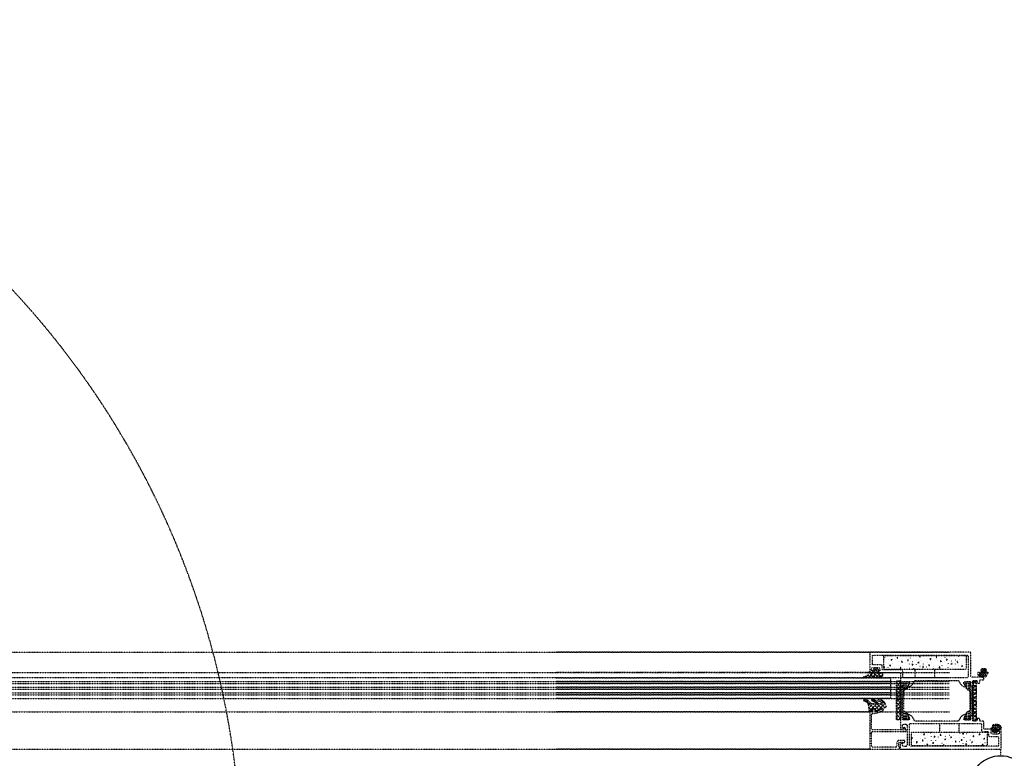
# Model space of a CAD drawing. Header units: millimetres. Extents: x -4577 to 1032787, y -66234 to 201209.
# Tile 170 of 256: x 4217 to 4928, y -8803 to -8270. Entities that reach past the tile are written whole.
import ezdxf

# ---------------------------------------------------------------- set-up
doc = ezdxf.new("R2010")
doc.units = ezdxf.units.MM
doc.linetypes.add('510_5_2OG_ELT_1004$0$11-07-22_DS_2OG$0$AUSGEZOGEN', pattern=[0])
doc.linetypes.add('510_5_2OG_ELT_1004$0$11-07-22_DS_2OG$0$VERDECKT2_S15', pattern=[0.025, 0, -0.025])
doc.layers.add('510_5_2OG_ELT_1004$0$11-07-22_DS_2OG$0$Nichttragende_Bauteile', color=8, linetype='510_5_2OG_ELT_1004$0$11-07-22_DS_2OG$0$AUSGEZOGEN')
doc.layers.add('510_5_2OG_ELT_1004$0$11-07-22_DS_2OG$0$STANDARD', color=8, linetype='510_5_2OG_ELT_1004$0$11-07-22_DS_2OG$0$AUSGEZOGEN')

# ---------------------------------------------------------------- blocks, each defined once
blk = doc.blocks.new('510_5_2OG_ELT_1004')
at = {"layer": '510_5_2OG_ELT_1004$0$11-07-22_DS_2OG$0$Nichttragende_Bauteile', "linetype": '510_5_2OG_ELT_1004$0$11-07-22_DS_2OG$0$VERDECKT2_S15'}
for p, q in [((3848.42, -8726.03), (4888.49, -8726.03)), ((4831.42, -8726.03), (4604.49, -8726.03)), ((4846.92, -8726.03), (4867.92, -8726.03)), ((4864.98, -8728.83), (4864.96, -8728.76)), ((4867.62, -8728.97), (4866.86, -8728.8)), ((4868.42, -8726.03), (4867.42, -8726.03)), ((4874.86, -8728.8), (4874.92, -8728.81)), ((4897.94, -8728.81), (4897.89, -8728.86)), ((4841.42, -8734.94), (4841.48, -8734.96)), ((4841.7, -8729.69), (4841.66, -8729.74)), ((4844.35, -8734.11), (4844.39, -8734.07)), ((4844.46, -8731.02), (4844.44, -8730.96)), ((4845.75, -8735.25), (4845.22, -8735.82)), ((4845.22, -8735.82), (4845.98, -8735.99)), ((4845.98, -8735.99), (4845.75, -8735.25)), ((4847.1, -8731.17), (4846.34, -8730.99)), ((4846.74, -8729.24), (4846.8, -8729.25)), ((4847.29, -8734.1), (4847.3, -8734.16)), ((4849.3, -8731.45), (4849.26, -8731.49)), ((4851.07, -8729.54), (4850.54, -8730.11)), ((4850.54, -8730.11), (4851.3, -8730.29)), ((4851.3, -8730.29), (4851.07, -8729.54)), ((4851.95, -8735.87), (4851.99, -8735.82)), ((4852.06, -8732.78), (4852.04, -8732.71)), ((4854.16, -8733.49), (4854.7, -8732.92)), ((4854.34, -8730.99), (4854.4, -8731.01)), ((4854.89, -8735.85), (4854.9, -8735.92)), ((4856.9, -8733.2), (4856.86, -8733.25)), ((4857.27, -8730.16), (4857.31, -8730.12)), ((4858.14, -8731.87), (4858.9, -8732.04)), ((4859.66, -8734.53), (4859.64, -8734.47)), ((4860.21, -8730.15), (4860.22, -8730.21)), ((4861.94, -8732.75), (4862, -8732.76)), ((4864.5, -8734.95), (4864.46, -8735)), ((4864.87, -8731.92), (4864.91, -8731.87)), ((4866.5, -8733.8), (4866.27, -8733.05)), ((4867.81, -8731.9), (4867.82, -8731.97)), ((4869.54, -8734.5), (4869.6, -8734.52)), ((4869.82, -8729.25), (4869.77, -8729.3)), ((4872.47, -8733.67), (4872.51, -8733.63)), ((4872.58, -8730.58), (4872.56, -8730.52)), ((4874.1, -8735.55), (4873.87, -8734.81)), ((4875.41, -8733.66), (4875.42, -8733.72)), ((4877.42, -8731), (4877.37, -8731.05)), ((4880.07, -8735.43), (4880.11, -8735.38)), ((4880.18, -8732.34), (4880.16, -8732.27)), ((4882.46, -8730.55), (4882.52, -8730.57)), ((4883.01, -8735.41), (4883.02, -8735.48)), ((4885.02, -8732.76), (4884.98, -8732.81)), ((4885.39, -8729.72), (4885.43, -8729.68)), ((4886.26, -8731.43), (4887.02, -8731.6)), ((4887.78, -8734.09), (4887.76, -8734.03)), ((4888.33, -8729.71), (4888.34, -8729.77)), ((4890.06, -8732.31), (4890.12, -8732.32)), ((4892.62, -8734.51), (4892.58, -8734.56)), ((4892.99, -8731.48), (4893.03, -8731.43)), ((4895.38, -8735.84), (4895.36, -8735.78)), ((4895.93, -8731.46), (4895.94, -8731.53)), ((4897.66, -8734.06), (4897.72, -8734.07)), ((4900.59, -8733.23), (4900.63, -8733.19)), ((4900.7, -8730.14), (4900.68, -8730.08)), ((3849.58, -8740.53), (4888.49, -8740.53)), ((4830.25, -8740.53), (4604.49, -8740.53)), ((4829.55, -8742.47), (4830.95, -8743.87)), ((4829.82, -8744.3), (4832.87, -8741.26)), ((4830.2, -8741.1), (4830.67, -8740.63)), ((4830.27, -8740.36), (4830.67, -8740.76)), ((4830.74, -8740.83), (4833.66, -8743.75)), ((4832.85, -8744.11), (4835.33, -8741.63)), ((4833.57, -8740.56), (4834.37, -8739.76)), ((4833.57, -8740.83), (4835.98, -8743.24)), ((4833.62, -8738.05), (4834.58, -8739.02)), ((4835.4, -8738.73), (4836.39, -8737.74)), ((4835.92, -8737.53), (4837.42, -8739.02)), ((4835.97, -8740.99), (4836.77, -8740.19)), ((4835.97, -8740.4), (4839.58, -8744.02)), ((4836.47, -8743.31), (4838.95, -8740.83)), ((4838.72, -8743.89), (4840.17, -8742.45)), ((4839.22, -8740.83), (4840.17, -8741.77)), ((4841.78, -8736.87), (4841.02, -8736.7)), ((4843.98, -8737.15), (4843.94, -8737.2)), ((4849.02, -8736.7), (4849.08, -8736.71)), ((4852.82, -8737.57), (4853.58, -8737.75)), ((4859.55, -8737.62), (4859.59, -8737.58)), ((4862.49, -8737.61), (4862.5, -8737.67)), ((4863.77, -8744.53), (4863.77, -8738.23)), ((4867.26, -8736.29), (4867.24, -8736.22)), ((4872.1, -8736.71), (4872.06, -8736.76)), ((4874.86, -8738.04), (4874.84, -8737.98)), ((4877.14, -8736.26), (4877.2, -8736.27)), ((4877.45, -8738.23), (4877.5, -8738.19)), ((4877.77, -8738.23), (4877.77, -8744.53)), ((4881.47, -8736.56), (4880.94, -8737.13)), ((4880.94, -8737.13), (4881.7, -8737.31)), ((4881.7, -8737.31), (4881.47, -8736.56)), ((4884.74, -8738.01), (4884.8, -8738.02)), ((4887.67, -8737.18), (4887.71, -8737.14)), ((4890.61, -8737.17), (4890.62, -8737.23)), ((4900.22, -8736.27), (4900.18, -8736.32)), ((4909.18, -8740.54), (4908.99, -8740.73)), ((4909.18, -8740.54), (4908.99, -8740.73)), ((4909.18, -8740.54), (4908.99, -8740.73)), ((4909.18, -8740.54), (4908.99, -8740.73)), ((4909.02, -8740.63), (4908.99, -8740.75)), ((4908.99, -8740.75), (4908.99, -8741.75)), ((4908.99, -8741.75), (4909.38, -8742.84)), ((4909.18, -8740.54), (4909.02, -8740.63)), ((4911.33, -8740.54), (4909.18, -8740.54)), ((4909.38, -8742.84), (4910.04, -8743.22)), ((4910.32, -8742.23), (4909.59, -8742.96)), ((4910.32, -8742.23), (4909.59, -8742.96)), ((4909.92, -8740.54), (4911.21, -8741.83)), ((4909.92, -8740.54), (4911.21, -8741.83)), ((4909.92, -8741.92), (4910.33, -8741.64)), ((4911.28, -8742.96), (4909.92, -8741.92)), ((4910.33, -8741.64), (4911.12, -8741.82)), ((4911.89, -8740.66), (4910.8, -8741.75)), ((4911.89, -8740.66), (4910.8, -8741.75)), ((4911.58, -8738.15), (4911.11, -8738.87)), ((4911.11, -8738.87), (4911.16, -8739.13)), ((4911.12, -8738.91), (4912.48, -8740.27)), ((4911.12, -8738.91), (4912.48, -8740.27)), ((4911.12, -8741.82), (4911.93, -8741.94)), ((4911.16, -8739.13), (4911.53, -8739.38)), ((4913.1, -8743.21), (4911.28, -8742.96)), ((4911.45, -8740.51), (4911.33, -8740.54)), ((4911.53, -8740.34), (4911.45, -8740.51)), ((4911.53, -8739.38), (4911.53, -8740.34)), ((4911.71, -8738.05), (4911.58, -8738.15)), ((4914.75, -8738.05), (4911.71, -8738.05)), ((4911.83, -8740.54), (4912.42, -8740.27)), ((4912.19, -8741.25), (4911.83, -8740.54)), ((4911.93, -8741.94), (4912.74, -8741.99)), ((4912.8, -8739.75), (4912.16, -8740.39)), ((4912.8, -8739.75), (4912.16, -8740.39)), ((4912.76, -8741.29), (4912.19, -8741.25)), ((4912.33, -8738.75), (4913.23, -8738.91)), ((4912.33, -8739.45), (4912.33, -8738.75)), ((4912.63, -8739.75), (4912.33, -8739.45)), ((4912.42, -8740.27), (4912.58, -8740.27)), ((4912.58, -8740.27), (4912.74, -8740.4)), ((4913.83, -8739.75), (4912.63, -8739.75)), ((4912.74, -8740.4), (4913.23, -8741.28)), ((4912.74, -8741.99), (4913.56, -8741.97)), ((4913.52, -8741.27), (4912.76, -8741.29)), ((4912.9, -8740.7), (4913.32, -8741.11)), ((4912.9, -8740.7), (4913.32, -8741.11)), ((4913.03, -8738.47), (4913.23, -8738.27)), ((4913.13, -8738.64), (4913.03, -8738.47)), ((4913.08, -8738.05), (4913.84, -8738.8)), ((4913.08, -8738.05), (4913.84, -8738.8)), ((4913.23, -8738.67), (4913.13, -8738.64)), ((4913.23, -8738.27), (4913.4, -8738.37)), ((4913.4, -8738.57), (4913.23, -8738.67)), ((4913.23, -8738.91), (4914.13, -8738.75)), ((4913.23, -8741.28), (4913.71, -8740.4)), ((4913.4, -8738.37), (4913.43, -8738.47)), ((4913.43, -8738.47), (4913.4, -8738.57)), ((4914.96, -8740.42), (4913.4, -8741.97)), ((4914.96, -8740.42), (4913.4, -8741.97)), ((4913.48, -8741.27), (4914.12, -8741.91)), ((4913.48, -8741.27), (4914.12, -8741.91)), ((4914.18, -8741.2), (4913.52, -8741.27)), ((4913.56, -8741.97), (4914.37, -8741.89)), ((4914.19, -8743.03), (4913.65, -8743.15)), ((4913.71, -8740.4), (4914.03, -8740.26)), ((4914.5, -8738.05), (4913.73, -8738.82)), ((4914.5, -8738.05), (4913.73, -8738.82)), ((4914.13, -8739.45), (4913.83, -8739.75)), ((4914.03, -8740.26), (4914.64, -8740.54)), ((4914.13, -8738.75), (4914.13, -8739.45)), ((4914.13, -8739.09), (4914.94, -8739.9)), ((4914.13, -8739.09), (4914.94, -8739.9)), ((4914.64, -8740.54), (4914.18, -8741.2)), ((4914.72, -8742.86), (4914.19, -8743.03)), ((4914.37, -8741.89), (4915.17, -8741.74)), ((4915.34, -8742.87), (4914.56, -8743.65)), ((4915.34, -8742.87), (4914.56, -8743.65)), ((4915.28, -8742.75), (4914.72, -8742.86)), ((4914.89, -8738.16), (4914.75, -8738.05)), ((4915.28, -8738.9), (4914.89, -8738.16)), ((4914.94, -8739.39), (4915.28, -8738.9)), ((4914.94, -8740.34), (4914.94, -8739.39)), ((4914.97, -8740.46), (4914.94, -8740.34)), ((4915.14, -8740.54), (4914.97, -8740.46)), ((4915.01, -8742.8), (4915.4, -8743.19)), ((4915.01, -8742.8), (4915.4, -8743.19)), ((4916.71, -8740.54), (4915.14, -8740.54)), ((4915.17, -8741.74), (4915.96, -8741.52)), ((4915.47, -8743.14), (4915.28, -8742.75)), ((4915.57, -8740.54), (4916.22, -8741.18)), ((4915.57, -8740.54), (4916.22, -8741.18)), ((4915.96, -8741.52), (4916.71, -8740.54)), ((3833.92, -8747.15), (4888.49, -8747.15)), ((3833.92, -8748.65), (4888.49, -8748.65)), ((4845.92, -8747.15), (4604.49, -8747.15)), ((4845.92, -8748.65), (4604.49, -8748.65)), ((4827.05, -8744.25), (4827.91, -8743.39)), ((4827.67, -8743.42), (4828.58, -8744.33)), ((4836.79, -8744.05), (4836.93, -8744.2)), ((4850.32, -8747.88), (4851.42, -8746.78)), ((4850.32, -8750.71), (4853.12, -8747.91)), ((4853.12, -8751.02), (4850.32, -8748.22)), ((4853.12, -8748.19), (4851.7, -8746.78)), ((4855.62, -8753.76), (4855.62, -8747.28)), ((4856.62, -8753.14), (4856.62, -8747.28)), ((4857.62, -8752.55), (4857.62, -8747.28)), ((4858.62, -8750.17), (4858.62, -8747.28)), ((4899.92, -8750.17), (4899.92, -8747.28)), ((4900.92, -8752.55), (4900.92, -8747.28)), ((4901.92, -8753.14), (4901.92, -8747.28)), ((4902.92, -8753.76), (4902.92, -8747.28)), ((4907.87, -8746.83), (4905.92, -8748.78)), ((4905.92, -8749.44), (4907.92, -8751.44)), ((4907.92, -8749.5), (4905.92, -8751.5)), ((4906.02, -8746.83), (4907.92, -8748.72)), ((4910.04, -8743.22), (4910.51, -8743.43)), ((4910.51, -8743.43), (4911.03, -8743.62)), ((4911.03, -8743.62), (4911.55, -8743.78)), ((4911.55, -8743.78), (4912.08, -8743.88)), ((4912.28, -8743.1), (4911.59, -8743.79)), ((4912.28, -8743.1), (4911.59, -8743.79)), ((4912.08, -8743.88), (4912.63, -8743.91)), ((4912.51, -8743.13), (4913.27, -8743.89)), ((4912.51, -8743.13), (4913.27, -8743.89)), ((4912.63, -8743.91), (4913.13, -8743.91)), ((4913.65, -8743.15), (4913.1, -8743.21)), ((4913.13, -8743.91), (4913.76, -8743.84)), ((4913.76, -8743.84), (4914.37, -8743.71)), ((4914.37, -8743.71), (4914.97, -8743.52)), ((4914.97, -8743.52), (4915.47, -8743.14)), ((3833.92, -8751.25), (4888.49, -8751.25)), ((3833.92, -8752.75), (4888.49, -8752.75)), ((3833.92, -8755.35), (4888.49, -8755.35)), ((3833.92, -8756.85), (4888.49, -8756.85)), ((4845.92, -8751.25), (4604.49, -8751.25)), ((4845.92, -8752.75), (4604.49, -8752.75)), ((4845.92, -8755.35), (4604.49, -8755.35)), ((4845.92, -8756.85), (4604.49, -8756.85)), ((4850.32, -8753.54), (4853.12, -8750.74)), ((4853.12, -8753.85), (4850.32, -8751.05)), ((4850.32, -8756.37), (4853.12, -8753.57)), ((4853.12, -8756.68), (4850.32, -8753.88)), ((4850.32, -8759.19), (4853.12, -8756.39)), ((4853.12, -8759.51), (4850.32, -8756.71)), ((4853.12, -8771.08), (4853.12, -8750.98)), ((4853.62, -8771.58), (4853.62, -8750.48)), ((4854.62, -8771.67), (4854.62, -8750.39)), ((4857.52, -8752.62), (4855.82, -8753.6)), ((4901.02, -8752.62), (4902.72, -8753.6)), ((4903.92, -8771.67), (4903.92, -8750.39)), ((4904.92, -8771.58), (4904.92, -8750.48)), ((4905.42, -8771.08), (4905.42, -8750.98)), ((4905.92, -8752.15), (4907.92, -8754.15)), ((4907.92, -8752.21), (4905.92, -8754.21)), ((4905.92, -8754.87), (4907.92, -8756.87)), ((4907.92, -8754.93), (4905.92, -8756.93)), ((4826.96, -8761.04), (4827.79, -8760.2)), ((4827.47, -8760.13), (4833.97, -8766.64)), ((4828.89, -8761.93), (4829.81, -8761.01)), ((4829.86, -8763.79), (4831.29, -8762.36)), ((4830.22, -8766.26), (4833.34, -8763.14)), ((4830.67, -8768.63), (4836.72, -8762.58)), ((4832.63, -8761.02), (4833.44, -8760.21)), ((4833.15, -8760.16), (4839.65, -8766.67)), ((4833.3, -8763.14), (4837.56, -8767.4)), ((4834.52, -8761.96), (4835.41, -8761.06)), ((4835.18, -8766.96), (4838.99, -8763.14)), ((4836.63, -8760.81), (4836.64, -8760.83)), ((4837.57, -8767.39), (4842.05, -8762.91)), ((4838.06, -8761.24), (4838.94, -8760.36)), ((4839.04, -8760.39), (4838.44, -8760.24)), ((4838.96, -8763.14), (4841.86, -8766.04)), ((4839.03, -8760.39), (4842.43, -8763.79)), ((4839.71, -8762.43), (4840.82, -8761.32)), ((4842.34, -8763.52), (4842.03, -8762.87)), ((4842.58, -8764.2), (4842.34, -8763.52)), ((4850.32, -8762.02), (4853.12, -8759.22)), ((4853.12, -8762.34), (4850.32, -8759.54)), ((4850.32, -8764.85), (4853.12, -8762.05)), ((4853.12, -8765.17), (4850.32, -8762.37)), ((4905.92, -8757.59), (4907.92, -8759.59)), ((4907.92, -8757.64), (4905.92, -8759.64)), ((4905.92, -8760.3), (4907.92, -8762.3)), ((4907.92, -8760.36), (4905.92, -8762.36)), ((4905.92, -8763.02), (4907.92, -8765.02)), ((4907.92, -8763.07), (4905.92, -8765.07)), ((3848.42, -8769.03), (4888.49, -8769.03)), ((4831.42, -8769.03), (4604.49, -8769.03)), ((4830.13, -8765.63), (4832.59, -8768.08)), ((4831.42, -8769.03), (4830.92, -8769.53)), ((4830.92, -8769.53), (4830.92, -8795.53)), ((4832.42, -8769.03), (4831.42, -8769.03)), ((4832.32, -8770.73), (4832.82, -8770.23)), ((4832.32, -8781.53), (4832.32, -8770.73)), ((4832.92, -8768.53), (4832.42, -8769.03)), ((4832.82, -8770.23), (4834.67, -8770.23)), ((4833.42, -8767.03), (4832.92, -8767.53)), ((4832.92, -8767.53), (4832.92, -8768.53)), ((4834.42, -8767.03), (4833.42, -8767.03)), ((4834.92, -8767.53), (4834.42, -8767.03)), ((4834.67, -8770.23), (4835.18, -8770.14)), ((4834.92, -8768.24), (4834.92, -8767.53)), ((4835.4, -8768.74), (4834.92, -8768.24)), ((4835.18, -8767.85), (4835.54, -8768.21)), ((4835.18, -8770.14), (4840.53, -8768.19)), ((4835.59, -8768.71), (4835.4, -8768.74)), ((4840.11, -8767.07), (4835.59, -8768.71)), ((4840.32, -8767.03), (4840.11, -8767.07)), ((4840.91, -8767.53), (4840.32, -8767.03)), ((4840.53, -8768.19), (4840.91, -8767.53)), ((4841.71, -8766.08), (4842.79, -8765)), ((4850.32, -8767.68), (4853.12, -8764.88)), ((4853.12, -8767.99), (4850.32, -8765.19)), ((4850.32, -8770.51), (4853.12, -8767.71)), ((4853.12, -8770.82), (4850.32, -8768.02)), ((4850.32, -8773.34), (4853.12, -8770.54)), ((4853.12, -8773.65), (4850.32, -8770.85)), ((4855.62, -8774.78), (4855.62, -8768.3)), ((4855.82, -8768.46), (4857.52, -8769.44)), ((4856.62, -8774.78), (4856.62, -8768.92)), ((4857.62, -8774.78), (4857.62, -8769.51)), ((4900.92, -8774.78), (4900.92, -8769.51)), ((4902.72, -8768.46), (4901.02, -8769.44)), ((4901.92, -8774.78), (4901.92, -8768.92)), ((4902.92, -8774.78), (4902.92, -8768.3)), ((4905.92, -8765.73), (4907.92, -8767.73)), ((4907.92, -8765.79), (4905.92, -8767.79)), ((4905.92, -8768.45), (4907.92, -8770.45)), ((4907.92, -8768.5), (4905.92, -8770.5)), ((4905.92, -8771.16), (4907.92, -8773.16)), ((4907.92, -8771.22), (4905.92, -8773.22)), ((4851.42, -8774.78), (4850.32, -8773.68)), ((4851.7, -8774.78), (4853.12, -8773.36)), ((4858.62, -8774.78), (4858.62, -8771.89)), ((4881.42, -8777.53), (4881.42, -8783.83)), ((4895.42, -8783.83), (4895.42, -8777.53)), ((4899.92, -8774.78), (4899.92, -8771.89)), ((4905.92, -8773.88), (4907.27, -8775.23)), ((4907.92, -8773.93), (4906.62, -8775.23)), ((4919.87, -8778.54), (4919.37, -8778.92)), ((4920.47, -8778.35), (4919.87, -8778.54)), ((4921.08, -8778.22), (4920.47, -8778.35)), ((4921.71, -8778.15), (4921.08, -8778.22)), ((4922.21, -8778.15), (4921.71, -8778.15)), ((4922.47, -8778.16), (4921.78, -8778.86)), ((4922.47, -8778.16), (4921.78, -8778.86)), ((4922.07, -8778.15), (4922.94, -8779.01)), ((4922.07, -8778.15), (4922.94, -8779.01)), ((4922.76, -8778.18), (4922.21, -8778.15)), ((4923.29, -8778.28), (4922.76, -8778.18)), ((4923.81, -8778.44), (4923.29, -8778.28)), ((4924.33, -8778.63), (4923.81, -8778.44)), ((4832.82, -8782.03), (4832.32, -8781.53)), ((4832.32, -8783.73), (4832.82, -8783.23)), ((4832.32, -8794.03), (4832.32, -8783.73)), ((4855.12, -8782.03), (4832.82, -8782.03)), ((4832.82, -8783.23), (4856.92, -8783.23)), ((4855.57, -8782.22), (4855.12, -8782.03)), ((4855.32, -8780.03), (4855.22, -8780.89)), ((4855.22, -8780.89), (4855.72, -8781.18)), ((4855.84, -8780.03), (4855.32, -8780.03)), ((4855.69, -8782.22), (4855.57, -8782.22)), ((4855.82, -8782.03), (4855.69, -8782.22)), ((4855.72, -8781.18), (4855.82, -8781.35)), ((4855.82, -8781.35), (4855.82, -8782.03)), ((4856.27, -8780.27), (4855.84, -8780.03)), ((4857.34, -8782.46), (4856.27, -8780.27)), ((4856.92, -8783.23), (4857.36, -8782.97)), ((4857.36, -8782.97), (4857.34, -8782.46)), ((4862.49, -8783.83), (4862.53, -8783.95)), ((4862.53, -8783.95), (4862.64, -8783.83)), ((4868.02, -8784.99), (4868.01, -8784.93)), ((4870.66, -8785.14), (4869.9, -8784.96)), ((4869.9, -8784.96), (4870.13, -8785.71)), ((4870.13, -8785.71), (4870.66, -8785.14)), ((4872.86, -8785.41), (4872.82, -8785.46)), ((4874.34, -8783.83), (4874.1, -8784.08)), ((4874.1, -8784.08), (4874.86, -8784.26)), ((4874.86, -8784.26), (4874.73, -8783.83)), ((4877.9, -8784.96), (4877.97, -8784.97)), ((4880.83, -8784.13), (4880.87, -8784.09)), ((4882.24, -8785.27), (4881.7, -8785.84)), ((4883.77, -8784.12), (4883.79, -8784.18)), ((4896.14, -8784.55), (4896.13, -8784.49)), ((4898.25, -8785.27), (4898.78, -8784.7)), ((4900.98, -8784.97), (4900.94, -8785.02)), ((4906.02, -8784.52), (4906.09, -8784.53)), ((4909.82, -8785.4), (4910.58, -8785.57)), ((4918.88, -8780.54), (4918.13, -8781.52)), ((4918.13, -8781.52), (4919.7, -8781.52)), ((4918.85, -8780.58), (4919.86, -8781.6)), ((4918.85, -8780.58), (4919.86, -8781.6)), ((4919.67, -8780.32), (4918.88, -8780.54)), ((4920.46, -8780.17), (4919.11, -8781.52)), ((4920.46, -8780.17), (4919.11, -8781.52)), ((4919.37, -8778.92), (4919.56, -8779.31)), ((4919.56, -8779.31), (4920.12, -8779.2)), ((4919.9, -8782.67), (4919.56, -8783.16)), ((4919.56, -8783.16), (4919.95, -8783.9)), ((4920.47, -8780.17), (4919.67, -8780.32)), ((4919.7, -8781.52), (4919.87, -8781.6)), ((4919.73, -8778.64), (4920.25, -8779.16)), ((4919.73, -8778.64), (4920.25, -8779.16)), ((4920.71, -8782.75), (4919.81, -8783.65)), ((4920.71, -8782.75), (4919.81, -8783.65)), ((4919.87, -8781.6), (4919.9, -8781.72)), ((4919.87, -8781.6), (4920.79, -8782.53)), ((4919.87, -8781.6), (4920.79, -8782.53)), ((4919.9, -8781.72), (4919.9, -8782.67)), ((4919.95, -8783.9), (4920.09, -8784.01)), ((4920.09, -8784.01), (4923.13, -8784.01)), ((4920.12, -8779.2), (4920.65, -8779.03)), ((4920.2, -8781.52), (4920.66, -8780.86)), ((4920.81, -8781.8), (4920.2, -8781.52)), ((4921.28, -8780.09), (4920.47, -8780.17)), ((4920.65, -8779.03), (4921.19, -8778.91)), ((4920.66, -8780.86), (4921.32, -8780.79)), ((4920.71, -8782.61), (4921.01, -8782.31)), ((4920.71, -8783.31), (4920.71, -8782.61)), ((4921.61, -8783.15), (4920.71, -8783.31)), ((4921.13, -8781.66), (4920.81, -8781.8)), ((4921.01, -8782.31), (4922.21, -8782.31)), ((4921.61, -8780.78), (4921.13, -8781.66)), ((4921.99, -8781.47), (4921.15, -8782.31)), ((4921.99, -8781.47), (4921.15, -8782.31)), ((4921.19, -8778.91), (4921.74, -8778.85)), ((4921.19, -8780.1), (4921.87, -8780.78)), ((4921.19, -8780.1), (4921.87, -8780.78)), ((4922.1, -8780.07), (4921.28, -8780.09)), ((4921.32, -8780.79), (4922.08, -8780.77)), ((4921.41, -8783.59), (4921.44, -8783.49)), ((4921.44, -8783.69), (4921.41, -8783.59)), ((4921.44, -8783.18), (4921.67, -8783.41)), ((4921.44, -8783.18), (4921.67, -8783.41)), ((4921.44, -8783.49), (4921.61, -8783.39)), ((4921.61, -8783.79), (4921.44, -8783.69)), ((4922.1, -8781.66), (4921.61, -8780.78)), ((4922.51, -8783.31), (4921.61, -8783.15)), ((4921.61, -8783.39), (4921.71, -8783.42)), ((4921.81, -8783.59), (4921.61, -8783.79)), ((4921.71, -8783.42), (4921.81, -8783.59)), ((4921.74, -8778.85), (4923.56, -8779.1)), ((4921.74, -8783.48), (4922.27, -8784.01)), ((4921.74, -8783.48), (4922.27, -8784.01)), ((4922.08, -8780.77), (4922.65, -8780.81)), ((4922.91, -8780.12), (4922.1, -8780.07)), ((4922.26, -8781.79), (4922.1, -8781.66)), ((4922.21, -8782.31), (4922.51, -8782.61)), ((4922.42, -8781.79), (4922.26, -8781.79)), ((4923.49, -8782.8), (4922.28, -8784.01)), ((4923.49, -8782.8), (4922.28, -8784.01)), ((4923.01, -8781.52), (4922.42, -8781.79)), ((4922.51, -8782.61), (4922.51, -8783.31)), ((4923.29, -8780.18), (4922.65, -8780.81)), ((4923.29, -8780.18), (4922.65, -8780.81)), ((4922.65, -8780.81), (4923.01, -8781.52)), ((4922.74, -8781.64), (4923.31, -8782.21)), ((4922.74, -8781.64), (4923.31, -8782.21)), ((4923.72, -8780.24), (4922.91, -8780.12)), ((4923.13, -8784.01), (4923.26, -8783.91)), ((4923.26, -8783.91), (4923.73, -8783.19)), ((4923.31, -8781.72), (4923.39, -8781.55)), ((4923.31, -8782.68), (4923.31, -8781.72)), ((4923.68, -8782.93), (4923.31, -8782.68)), ((4923.39, -8781.55), (4923.51, -8781.52)), ((4923.51, -8781.52), (4925.66, -8781.52)), ((4923.56, -8779.1), (4924.92, -8780.14)), ((4923.73, -8783.19), (4923.68, -8782.93)), ((4924.51, -8780.42), (4923.72, -8780.24)), ((4924.68, -8778.79), (4924.01, -8779.45)), ((4924.68, -8778.79), (4924.01, -8779.45)), ((4924.29, -8780.37), (4925.44, -8781.52)), ((4924.29, -8780.37), (4925.44, -8781.52)), ((4924.8, -8778.84), (4924.33, -8778.63)), ((4924.92, -8780.14), (4924.51, -8780.42)), ((4924.92, -8780.14), (4924.51, -8780.42)), ((4925.85, -8780.44), (4924.77, -8781.52)), ((4925.85, -8780.44), (4924.77, -8781.52)), ((4925.85, -8780.44), (4924.77, -8781.52)), ((4925.85, -8780.44), (4924.77, -8781.52)), ((4925.46, -8779.22), (4924.8, -8778.84)), ((4925.46, -8779.22), (4924.8, -8778.84)), ((4925.85, -8780.31), (4925.46, -8779.22)), ((4925.85, -8780.31), (4925.46, -8779.22)), ((4925.66, -8781.52), (4925.82, -8781.43)), ((4925.66, -8781.52), (4925.82, -8781.43)), ((4925.82, -8781.43), (4925.85, -8781.31)), ((4925.82, -8781.43), (4925.85, -8781.31)), ((4925.85, -8781.31), (4925.85, -8780.31)), ((4925.85, -8781.31), (4925.85, -8780.31)), ((4851.62, -8789.73), (4850.62, -8790.73)), ((4850.62, -8790.73), (4850.62, -8794.03)), ((4855.92, -8789.73), (4851.62, -8789.73)), ((4851.92, -8791.53), (4852.42, -8791.03)), ((4851.92, -8794.53), (4851.92, -8791.53)), ((4852.42, -8791.03), (4854.62, -8791.03)), ((4854.62, -8791.03), (4855.54, -8791.51)), ((4855.54, -8791.51), (4855.8, -8791.43)), ((4855.8, -8791.43), (4856.35, -8790.48)), ((4856.35, -8789.98), (4855.92, -8789.73)), ((4856.35, -8790.48), (4856.35, -8789.98)), ((4861.72, -8787.46), (4861.18, -8788.03)), ((4861.18, -8788.03), (4861.94, -8788.21)), ((4861.94, -8788.21), (4861.72, -8787.46)), ((4862.7, -8790.69), (4862.69, -8790.63)), ((4863.25, -8786.31), (4863.27, -8786.38)), ((4865.34, -8790.84), (4864.58, -8790.67)), ((4864.98, -8788.91), (4865.05, -8788.92)), ((4867.54, -8791.12), (4867.5, -8791.17)), ((4867.91, -8788.08), (4867.95, -8788.04)), ((4869.32, -8789.22), (4868.78, -8789.79)), ((4868.78, -8789.79), (4869.54, -8789.96)), ((4869.54, -8789.96), (4869.32, -8789.22)), ((4870.3, -8792.45), (4870.29, -8792.39)), ((4870.85, -8788.07), (4870.87, -8788.13)), ((4872.94, -8792.6), (4872.18, -8792.42)), ((4872.18, -8792.42), (4872.41, -8793.17)), ((4872.41, -8793.17), (4872.94, -8792.6)), ((4872.58, -8790.66), (4872.65, -8790.68)), ((4875.51, -8789.84), (4875.55, -8789.79)), ((4875.62, -8786.74), (4875.61, -8786.68)), ((4876.92, -8790.97), (4876.38, -8791.54)), ((4878.26, -8786.89), (4877.5, -8786.72)), ((4878.45, -8789.82), (4878.47, -8789.89)), ((4880.18, -8792.42), (4880.25, -8792.43)), ((4880.46, -8787.17), (4880.42, -8787.22)), ((4883.11, -8791.59), (4883.16, -8791.55)), ((4883.22, -8788.5), (4883.21, -8788.44)), ((4884.52, -8792.73), (4883.98, -8793.3)), ((4884.7, -8793.33), (4884.52, -8792.73)), ((4885.86, -8788.65), (4885.1, -8788.47)), ((4885.1, -8788.47), (4885.33, -8789.22)), ((4885.33, -8789.22), (4885.86, -8788.65)), ((4885.5, -8786.71), (4885.57, -8786.73)), ((4886.05, -8791.58), (4886.07, -8791.64)), ((4888.06, -8788.92), (4888.02, -8788.97)), ((4888.43, -8785.89), (4888.47, -8785.84)), ((4889.84, -8787.02), (4889.3, -8787.59)), ((4889.3, -8787.59), (4890.06, -8787.77)), ((4890.06, -8787.77), (4889.84, -8787.02)), ((4890.82, -8790.25), (4890.81, -8790.19)), ((4891.37, -8785.87), (4891.39, -8785.94)), ((4892.7, -8790.22), (4892.93, -8790.97)), ((4893.1, -8788.47), (4893.17, -8788.48)), ((4895.66, -8790.68), (4895.62, -8790.73)), ((4896.03, -8787.64), (4896.07, -8787.6)), ((4897.44, -8788.78), (4896.9, -8789.35)), ((4896.9, -8789.35), (4897.66, -8789.52)), ((4897.66, -8789.52), (4897.44, -8788.78)), ((4898.42, -8792.01), (4898.41, -8791.95)), ((4898.97, -8787.63), (4898.99, -8787.69)), ((4901.06, -8792.15), (4900.3, -8791.98)), ((4900.3, -8791.98), (4900.53, -8792.73)), ((4900.53, -8792.73), (4901.06, -8792.15)), ((4900.7, -8790.22), (4900.77, -8790.24)), ((4903.26, -8792.43), (4903.22, -8792.48)), ((4903.63, -8789.4), (4903.67, -8789.35)), ((4903.74, -8786.3), (4903.73, -8786.24)), ((4905.04, -8790.53), (4904.5, -8791.1)), ((4906.38, -8786.45), (4905.62, -8786.27)), ((4905.62, -8786.27), (4905.85, -8787.02)), ((4905.85, -8787.02), (4906.38, -8786.45)), ((4906.57, -8789.38), (4906.59, -8789.44)), ((4908.3, -8791.98), (4908.37, -8791.99)), ((4908.58, -8786.73), (4908.54, -8786.78)), ((4911.23, -8791.15), (4911.27, -8791.1)), ((4911.34, -8788.06), (4911.33, -8788)), ((4912.64, -8792.29), (4912.1, -8792.86)), ((4912.86, -8793.03), (4912.64, -8792.29)), ((4913.98, -8788.2), (4913.22, -8788.03)), ((4913.62, -8786.27), (4913.69, -8786.29)), ((4914.17, -8791.14), (4914.19, -8791.2)), ((3848.42, -8796.03), (4888.49, -8796.03)), ((4831.42, -8796.03), (4604.49, -8796.03)), ((4830.92, -8795.53), (4831.42, -8796.03)), ((4831.42, -8796.03), (4852.42, -8796.03)), ((4832.82, -8794.53), (4832.32, -8794.03)), ((4850.12, -8794.53), (4832.82, -8794.53)), ((4850.62, -8794.03), (4850.12, -8794.53)), ((4852.42, -8794.53), (4851.92, -8794.53)), ((4852.92, -8796.03), (4851.92, -8796.03)), ((4852.42, -8796.03), (4852.42, -8794.53)), ((4875.14, -8792.87), (4875.1, -8792.92)), ((4883.98, -8793.3), (4884.13, -8793.33)), ((4890.73, -8793.33), (4890.76, -8793.3)), ((4912.1, -8792.86), (4912.86, -8793.03)), ((4925.42, -8796.03), (4925.42, -8800.68)), ((4925.42, -8796.03), (4925.42, -8800.68))]:
    blk.add_line(p, q, dxfattribs=at)
for points in [[(4899.42, -8747.28), (4903.32, -8747.28), (4903.51, -8747.32), (4903.67, -8747.43), (4903.78, -8747.59), (4903.82, -8747.78), (4903.82, -8750.18), (4903.86, -8750.33), (4903.97, -8750.44), (4904.12, -8750.48), (4905.12, -8750.48), (4905.27, -8750.44), (4905.38, -8750.33), (4905.42, -8750.18), (4905.42, -8748.28), (4905.26, -8748.16), (4905.22, -8748.01), (4905.22, -8747.55), (4905.26, -8747.4), (4905.42, -8747.28), (4905.42, -8746.83), (4905.46, -8746.64), (4905.56, -8746.48), (4905.73, -8746.37), (4905.92, -8746.33), (4907.92, -8746.33), (4908.11, -8746.37), (4908.27, -8746.48), (4908.38, -8746.64), (4908.42, -8746.83), (4908.42, -8747.83), (4908.46, -8748.02), (4908.56, -8748.18), (4908.73, -8748.29), (4908.92, -8748.33), (4910.42, -8748.33), (4910.42, -8746.03), (4912.92, -8746.03), (4913.11, -8745.99), (4913.27, -8745.88), (4913.38, -8745.72), (4913.42, -8745.53), (4913.42, -8744.53), (4913.38, -8744.34), (4913.27, -8744.18), (4913.11, -8744.07), (4912.92, -8744.03), (4904.42, -8744.03), (4904.23, -8743.99), (4904.06, -8743.88), (4903.96, -8743.72), (4903.92, -8743.53), (4903.92, -8726.53), (4903.88, -8726.34), (4903.77, -8726.18), (4903.61, -8726.07), (4903.42, -8726.03), (4831.42, -8726.03), (4831.23, -8726.07), (4831.06, -8726.18), (4830.96, -8726.34), (4830.92, -8726.53), (4830.92, -8740.03), (4830.96, -8740.22), (4831.06, -8740.38), (4831.23, -8740.49), (4831.42, -8740.53), (4832.72, -8740.53), (4832.91, -8740.49), (4833.07, -8740.38), (4833.18, -8740.22), (4833.22, -8740.03), (4833.22, -8739.53), (4832.22, -8739.53), (4832.22, -8738.03), (4832.25, -8737.77), (4832.35, -8737.53), (4832.51, -8737.32), (4832.72, -8737.16), (4832.96, -8737.06), (4833.22, -8737.03), (4837.22, -8737.03), (4837.48, -8737.06), (4837.72, -8737.16), (4837.92, -8737.32), (4838.08, -8737.53), (4838.18, -8737.77), (4838.22, -8738.03), (4838.22, -8739.53), (4837.22, -8739.53), (4837.22, -8740.03), (4837.26, -8740.22), (4837.36, -8740.38), (4837.53, -8740.49), (4837.72, -8740.53), (4852.62, -8740.53), (4852.81, -8740.57), (4852.97, -8740.68), (4853.08, -8740.84), (4853.12, -8741.03), (4853.12, -8747.28), (4853.28, -8747.4), (4853.32, -8747.55), (4853.32, -8748.01), (4853.28, -8748.16), (4853.12, -8748.28), (4853.12, -8750.18), (4853.16, -8750.33), (4853.27, -8750.44), (4853.42, -8750.48), (4854.42, -8750.48), (4854.57, -8750.44), (4854.68, -8750.33), (4854.72, -8750.18), (4854.72, -8747.78), (4854.76, -8747.59), (4854.86, -8747.43), (4855.03, -8747.32), (4855.22, -8747.28), (4859.12, -8747.28)], [(4866.86, -8728.8), (4867.08, -8729.54), (4867.62, -8728.97)], [(4895.09, -8728.73), (4895.2, -8729.1), (4895.55, -8728.73)], [(4846.34, -8730.99), (4846.56, -8731.74), (4847.1, -8731.17)], [(4854.7, -8732.92), (4853.94, -8732.75), (4854.16, -8733.49)], [(4858.9, -8732.04), (4858.67, -8731.3), (4858.14, -8731.87)], [(4861.54, -8734.5), (4861.76, -8735.25), (4862.3, -8734.68), (4861.54, -8734.5)], [(4866.27, -8733.05), (4865.74, -8733.62), (4866.5, -8733.8)], [(4873.87, -8734.81), (4873.34, -8735.38), (4874.1, -8735.55)], [(4879.19, -8729.1), (4878.66, -8729.67), (4879.42, -8729.85), (4879.19, -8729.1)], [(4882.82, -8732.48), (4882.06, -8732.31), (4882.28, -8733.05), (4882.82, -8732.48)], [(4887.02, -8731.6), (4886.79, -8730.86), (4886.26, -8731.43)], [(4889.66, -8734.06), (4889.88, -8734.81), (4890.42, -8734.24), (4889.66, -8734.06)], [(4894.39, -8732.61), (4893.86, -8733.18), (4894.62, -8733.36), (4894.39, -8732.61)], [(4836.77, -8739.53), (4836.77, -8740.83), (4837.11, -8741.31), (4837.42, -8741.31), (4837.77, -8740.83), (4839.87, -8740.83), (4840.17, -8741.13), (4840.17, -8743.13), (4839.51, -8744.13), (4839.17, -8744.33), (4838.82, -8744.13), (4838.51, -8743.33), (4838.17, -8743.13), (4837.82, -8743.33), (4837.51, -8744.13), (4837.17, -8744.33), (4836.82, -8744.13), (4836.51, -8743.33), (4836.17, -8743.13), (4835.82, -8743.33), (4835.51, -8744.13), (4835.17, -8744.33), (4834.82, -8744.13), (4834.51, -8743.33), (4834.17, -8743.13), (4833.82, -8743.33), (4833.51, -8744.13), (4833.18, -8744.33), (4832.77, -8744.05), (4832.77, -8743.23), (4832.25, -8742.73), (4831.01, -8743.85), (4829.76, -8744.33), (4827.13, -8744.33), (4826.7, -8743.9), (4826.76, -8743.68), (4827.13, -8743.48), (4828.03, -8743.38), (4828.86, -8743.25), (4830.08, -8741.88), (4830.18, -8741.38), (4830.27, -8740.33), (4830.67, -8739.93), (4830.67, -8740.83), (4832.57, -8740.83), (4832.91, -8741.31), (4833.22, -8741.31), (4833.57, -8740.83), (4833.57, -8739.53), (4833.27, -8739.23), (4833.17, -8739.23), (4832.87, -8739), (4832.95, -8738.72), (4833.99, -8737.68), (4834.35, -8737.53)], [(4834.35, -8737.53), (4835.99, -8737.53), (4836.34, -8737.68), (4837.38, -8738.72), (4837.47, -8738.9), (4837.36, -8739.16), (4836.86, -8739.32), (4836.77, -8739.53)], [(4841.02, -8736.7), (4841.24, -8737.44), (4841.78, -8736.87)], [(4853.58, -8737.75), (4853.35, -8737), (4852.82, -8737.57)], [(4877.5, -8738.19), (4876.74, -8738.01), (4876.8, -8738.23)], [(4888.49, -8744.5), (3833.92, -8744.5), (3833.92, -8759.5), (4888.49, -8759.5)], [(4604.49, -8744.5), (4845.92, -8744.5), (4845.92, -8759.5), (4604.49, -8759.5)], [(4853.12, -8750.98), (4853.16, -8750.79), (4853.26, -8750.63), (4853.43, -8750.52), (4853.62, -8750.48), (4854.42, -8750.48), (4854.57, -8750.44), (4854.68, -8750.33), (4854.72, -8750.18), (4854.72, -8747.78)], [(4854.72, -8747.78), (4854.76, -8747.59), (4854.86, -8747.43), (4855.03, -8747.32), (4855.22, -8747.28), (4858.62, -8747.28), (4858.86, -8747.32), (4859.09, -8747.43), (4859.26, -8747.61), (4859.38, -8747.83), (4859.42, -8748.08)], [(4859.42, -8748.08), (4859.42, -8748.73), (4858.08, -8751.14)], [(4859.12, -8747.28), (4859.31, -8747.32), (4859.47, -8747.43), (4859.58, -8747.59), (4859.62, -8747.78), (4859.62, -8748.48), (4858.23, -8750.88), (4858.22, -8750.97), (4858.27, -8751.05), (4858.35, -8751.08), (4858.91, -8751), (4859.47, -8750.86), (4860, -8750.66), (4860.5, -8750.39), (4860.98, -8750.07), (4861.41, -8749.69), (4861.79, -8749.27), (4862.12, -8748.81), (4862.4, -8748.31), (4863.4, -8746.58), (4863.51, -8746.45), (4863.66, -8746.36), (4863.83, -8746.33), (4894.7, -8746.33), (4894.88, -8746.36), (4895.03, -8746.45), (4895.14, -8746.58), (4896.13, -8748.31), (4896.41, -8748.81), (4896.74, -8749.27), (4897.13, -8749.69), (4897.56, -8750.07), (4898.03, -8750.39), (4898.54, -8750.66), (4899.07, -8750.86), (4899.62, -8751), (4900.19, -8751.08), (4900.27, -8751.05), (4900.31, -8750.97), (4900.31, -8750.88), (4898.92, -8748.48), (4898.92, -8747.78), (4898.96, -8747.59), (4899.06, -8747.43), (4899.23, -8747.32), (4899.42, -8747.28)], [(4903.32, -8747.28), (4899.92, -8747.28), (4899.67, -8747.32), (4899.45, -8747.43), (4899.27, -8747.61), (4899.16, -8747.83), (4899.12, -8748.08), (4899.12, -8748.73), (4900.45, -8751.14)], [(4903.82, -8747.78), (4903.78, -8747.59), (4903.67, -8747.43), (4903.51, -8747.32), (4903.32, -8747.28)], [(4905.42, -8750.98), (4905.38, -8750.79), (4905.27, -8750.63), (4905.11, -8750.52), (4904.92, -8750.48), (4904.12, -8750.48), (4903.97, -8750.44), (4903.86, -8750.33), (4903.82, -8750.18), (4903.82, -8747.78)], [(4905.92, -8746.83), (4907.92, -8746.83), (4907.92, -8775.23), (4905.92, -8775.23), (4905.92, -8746.83)], [(4855.82, -8753.6), (4855.61, -8753.76), (4855.45, -8753.97), (4855.35, -8754.21), (4855.32, -8754.47), (4855.32, -8767.59), (4855.35, -8767.85), (4855.45, -8768.09), (4855.61, -8768.3), (4855.82, -8768.46)], [(4858.08, -8751.14), (4858.05, -8751.22), (4858.02, -8751.3), (4858.02, -8751.38), (4858.02, -8751.76), (4857.98, -8752.02), (4857.88, -8752.26), (4857.72, -8752.46), (4857.52, -8752.62)], [(4900.45, -8751.14), (4900.49, -8751.22), (4900.51, -8751.3), (4900.52, -8751.38), (4900.52, -8751.76), (4900.55, -8752.02), (4900.65, -8752.26), (4900.81, -8752.46), (4901.02, -8752.62)], [(4902.72, -8753.6), (4902.92, -8753.76), (4903.08, -8753.97), (4903.18, -8754.21), (4903.22, -8754.47), (4903.22, -8767.59), (4903.18, -8767.85), (4903.08, -8768.09), (4902.92, -8768.3), (4902.72, -8768.46)], [(4827.44, -8760.13), (4826.91, -8760.13), (4826.57, -8760.27), (4826.45, -8760.63)], [(4826.45, -8760.63), (4826.63, -8760.96), (4827.23, -8761.1), (4828.9, -8761.94), (4829.81, -8763.57), (4829.89, -8763.93), (4830.37, -8767.31), (4830.58, -8768.54), (4830.88, -8768.84), (4832.37, -8768.44), (4832.59, -8768.22), (4832.59, -8766.92), (4832.89, -8766.64), (4834.88, -8766.64), (4835.18, -8766.94), (4835.18, -8767.99), (4835.45, -8768.24), (4835.72, -8768.14), (4836.87, -8767.66), (4838.28, -8767.12)], [(4830.11, -8761.2), (4829.5, -8760.82), (4828.84, -8760.5), (4828.15, -8760.27), (4827.44, -8760.13)], [(4833.53, -8761.28), (4834, -8761.54), (4834.42, -8761.86), (4834.79, -8762.24), (4835.1, -8762.67), (4835.11, -8762.98), (4834.84, -8763.14), (4832.04, -8763.14), (4831.6, -8762.77), (4831.17, -8762.19), (4830.67, -8761.66), (4830.11, -8761.2)], [(4834.45, -8760.49), (4833.86, -8760.29), (4833.26, -8760.17), (4832.65, -8760.13), (4832.17, -8760.35), (4832.13, -8760.48)], [(4832.13, -8760.48), (4832.51, -8761), (4833.03, -8761.1), (4833.53, -8761.28)], [(4837.23, -8760.13), (4836.61, -8760.39), (4836.63, -8760.82), (4837.14, -8761.04), (4837.69, -8761.13), (4838.21, -8761.29), (4838.71, -8761.54), (4839.17, -8761.86), (4839.57, -8762.24), (4839.9, -8762.68), (4839.91, -8762.98), (4839.65, -8763.14), (4837.58, -8763.14), (4836.66, -8762.54), (4836.34, -8762.01), (4835.95, -8761.54), (4835.5, -8761.12), (4834.99, -8760.77), (4834.45, -8760.49)], [(4838.44, -8760.24), (4837.84, -8760.16), (4837.23, -8760.13)], [(4842.03, -8762.87), (4841.65, -8762.25), (4841.19, -8761.69), (4840.68, -8761.18), (4840.16, -8760.86), (4839.61, -8760.59), (4839.04, -8760.39)], [(4843.02, -8765.36), (4842.73, -8764.91), (4842.58, -8764.2)], [(4838.28, -8767.12), (4839.71, -8766.65), (4841.16, -8766.22)], [(4841.16, -8766.22), (4842.63, -8765.85), (4843.02, -8765.36)], [(4859.42, -8773.98), (4859.38, -8774.23), (4859.26, -8774.45), (4859.09, -8774.63), (4858.86, -8774.74), (4858.62, -8774.78), (4855.22, -8774.78), (4855.03, -8774.74), (4854.86, -8774.63), (4854.76, -8774.47), (4854.72, -8774.28), (4854.72, -8771.88), (4854.68, -8771.73), (4854.57, -8771.62), (4854.42, -8771.58), (4853.62, -8771.58), (4853.43, -8771.54), (4853.26, -8771.43), (4853.16, -8771.27), (4853.12, -8771.08)], [(4857.52, -8769.44), (4857.72, -8769.6), (4857.88, -8769.8), (4857.98, -8770.04), (4858.02, -8770.3), (4858.02, -8770.67), (4858.02, -8770.76), (4858.05, -8770.84), (4858.08, -8770.92)], [(4858.08, -8770.92), (4859.42, -8773.33), (4859.42, -8773.98)], [(4899.42, -8774.78), (4899.23, -8774.74), (4899.06, -8774.63), (4898.96, -8774.47), (4898.92, -8774.28), (4898.92, -8773.58), (4900.31, -8771.18), (4900.31, -8771.09), (4900.27, -8771.01), (4900.19, -8770.98), (4899.62, -8771.06), (4899.07, -8771.2), (4898.54, -8771.4), (4898.03, -8771.67), (4897.56, -8771.99), (4897.13, -8772.37), (4896.74, -8772.79), (4896.41, -8773.25), (4896.13, -8773.75), (4895.14, -8775.48), (4895.03, -8775.61), (4894.88, -8775.7), (4894.7, -8775.73), (4863.83, -8775.73), (4863.66, -8775.7), (4863.51, -8775.61), (4863.4, -8775.48), (4862.4, -8773.75), (4862.12, -8773.25), (4861.79, -8772.79), (4861.41, -8772.37), (4860.98, -8771.99), (4860.5, -8771.67), (4860, -8771.4), (4859.47, -8771.2), (4858.91, -8771.06), (4858.35, -8770.98), (4858.27, -8771.01), (4858.22, -8771.09), (4858.23, -8771.18), (4859.62, -8773.58), (4859.62, -8774.28), (4859.58, -8774.47), (4859.47, -8774.63), (4859.31, -8774.74), (4859.12, -8774.78)], [(4900.45, -8770.92), (4899.12, -8773.33), (4899.12, -8773.98), (4899.16, -8774.23), (4899.27, -8774.45), (4899.45, -8774.63), (4899.67, -8774.74), (4899.92, -8774.78), (4903.32, -8774.78), (4903.51, -8774.74), (4903.67, -8774.63), (4903.78, -8774.47), (4903.82, -8774.28), (4903.82, -8771.88), (4903.86, -8771.73), (4903.97, -8771.62), (4904.12, -8771.58), (4904.92, -8771.58), (4905.11, -8771.54), (4905.27, -8771.43), (4905.38, -8771.27), (4905.42, -8771.08)], [(4901.02, -8769.44), (4900.81, -8769.6), (4900.65, -8769.8), (4900.55, -8770.04), (4900.52, -8770.3), (4900.52, -8770.67), (4900.51, -8770.76), (4900.49, -8770.84), (4900.45, -8770.92)], [(4859.12, -8774.78), (4855.22, -8774.78), (4855.03, -8774.74), (4854.86, -8774.63), (4854.76, -8774.47), (4854.72, -8774.28), (4854.72, -8771.88), (4854.68, -8771.73), (4854.57, -8771.62), (4854.42, -8771.58), (4853.42, -8771.58), (4853.27, -8771.62), (4853.16, -8771.73), (4853.12, -8771.88), (4853.12, -8773.78), (4853.28, -8773.9), (4853.32, -8774.05), (4853.32, -8774.51), (4853.28, -8774.66), (4853.12, -8774.78), (4853.12, -8780.53), (4853.15, -8780.79), (4853.25, -8781.03), (4853.41, -8781.24), (4853.62, -8781.4), (4853.86, -8781.5), (4854.12, -8781.53), (4854.62, -8781.53), (4854.62, -8779.03), (4854.65, -8778.77), (4854.75, -8778.53), (4854.91, -8778.32), (4855.12, -8778.16), (4855.36, -8778.06), (4855.62, -8778.03), (4856.92, -8778.03), (4857.18, -8778.06), (4857.42, -8778.16), (4857.62, -8778.32), (4857.78, -8778.53), (4857.88, -8778.77), (4857.92, -8779.03), (4857.92, -8786.03), (4858.04, -8786.21), (4858.11, -8786.42), (4858.11, -8786.64), (4858.04, -8786.85), (4857.92, -8787.03), (4857.92, -8793.03), (4857.88, -8793.29), (4857.78, -8793.53), (4857.62, -8793.74), (4857.42, -8793.9), (4857.18, -8794), (4856.92, -8794.03), (4855.62, -8794.03), (4855.36, -8794), (4855.12, -8793.9), (4854.91, -8793.74), (4854.75, -8793.53), (4854.65, -8793.29), (4854.62, -8793.03), (4854.62, -8791.83), (4854.58, -8791.68), (4854.47, -8791.57), (4854.32, -8791.53), (4854.02, -8791.53), (4852.92, -8792.63), (4852.92, -8796.03), (4925.42, -8796.03), (4925.61, -8795.99), (4925.77, -8795.88), (4925.88, -8795.72), (4925.92, -8795.53), (4925.92, -8782.03), (4925.88, -8781.84), (4925.77, -8781.68), (4925.61, -8781.57), (4925.42, -8781.53), (4924.12, -8781.53), (4923.93, -8781.57), (4923.76, -8781.68), (4923.66, -8781.84), (4923.62, -8782.03), (4923.62, -8782.53), (4924.62, -8782.53), (4924.62, -8784.03), (4924.58, -8784.29), (4924.48, -8784.53), (4924.32, -8784.74), (4924.12, -8784.9), (4923.88, -8785), (4923.62, -8785.03), (4919.62, -8785.03), (4919.36, -8785), (4919.12, -8784.9), (4918.91, -8784.74), (4918.75, -8784.53), (4918.65, -8784.29), (4918.62, -8784.03), (4918.62, -8782.53), (4919.62, -8782.53), (4919.62, -8782.03), (4919.58, -8781.84), (4919.47, -8781.68), (4919.31, -8781.57), (4919.12, -8781.53), (4913.92, -8781.53), (4913.73, -8781.49), (4913.56, -8781.38), (4913.46, -8781.22), (4913.42, -8781.03), (4913.42, -8776.23), (4913.38, -8776.04), (4913.27, -8775.88), (4913.11, -8775.77), (4912.92, -8775.73), (4910.42, -8775.73), (4910.42, -8773.73), (4908.92, -8773.73), (4908.73, -8773.77), (4908.56, -8773.88), (4908.46, -8774.04), (4908.42, -8774.23), (4908.42, -8775.23), (4908.38, -8775.42), (4908.27, -8775.58), (4908.11, -8775.69), (4907.92, -8775.73), (4905.92, -8775.73), (4905.73, -8775.69), (4905.56, -8775.58), (4905.46, -8775.42), (4905.42, -8775.23), (4905.42, -8775.25), (4905.42, -8774.78), (4905.26, -8774.66), (4905.22, -8774.51), (4905.22, -8774.05), (4905.26, -8773.9), (4905.42, -8773.78), (4905.42, -8771.88), (4905.38, -8771.73), (4905.27, -8771.62), (4905.12, -8771.58), (4904.12, -8771.58), (4903.97, -8771.62), (4903.86, -8771.73), (4903.82, -8771.88), (4903.82, -8774.28), (4903.78, -8774.47), (4903.67, -8774.63), (4903.51, -8774.74), (4903.32, -8774.78), (4899.42, -8774.78)], [(4923.92, -8787.33), (4923.92, -8793.33), (4923.88, -8793.52), (4923.77, -8793.68), (4923.61, -8793.79), (4923.42, -8793.83), (4860.22, -8793.83), (4860.03, -8793.79), (4859.86, -8793.68), (4859.76, -8793.52), (4859.72, -8793.33), (4859.72, -8778.03), (4859.76, -8777.84), (4859.86, -8777.68), (4860.03, -8777.57), (4860.22, -8777.53)], [(4860.22, -8777.53), (4911.12, -8777.53), (4911.31, -8777.57), (4911.47, -8777.68), (4911.58, -8777.84), (4911.62, -8778.03), (4911.62, -8782.33), (4911.65, -8782.59), (4911.75, -8782.83), (4911.91, -8783.04), (4912.12, -8783.2), (4912.36, -8783.3), (4912.62, -8783.33), (4916.32, -8783.33), (4916.51, -8783.37), (4916.67, -8783.48), (4916.78, -8783.64), (4916.82, -8783.83), (4916.82, -8786.33), (4916.86, -8786.52), (4916.96, -8786.68), (4917.13, -8786.79), (4917.32, -8786.83), (4923.42, -8786.83), (4923.61, -8786.87), (4923.77, -8786.98), (4923.88, -8787.14), (4923.92, -8787.33)], [(4881.7, -8785.84), (4882.46, -8786.01), (4882.24, -8785.27)], [(4898.78, -8784.7), (4898.02, -8784.52), (4898.25, -8785.27)], [(4910.58, -8785.57), (4910.36, -8784.83), (4909.82, -8785.4)], [(4864.58, -8790.67), (4864.81, -8791.41), (4865.34, -8790.84)], [(4876.38, -8791.54), (4877.14, -8791.72), (4876.92, -8790.97)], [(4877.5, -8786.72), (4877.73, -8787.46), (4878.26, -8786.89)], [(4892.93, -8790.97), (4893.46, -8790.4), (4892.7, -8790.22)], [(4904.5, -8791.1), (4905.26, -8791.28), (4905.04, -8790.53)], [(4913.22, -8788.03), (4913.45, -8788.78), (4913.98, -8788.2)]]:
    blk.add_lwpolyline(points, dxfattribs=at)
for points in [[(4901.88, -8728.54), (4901.92, -8728.73), (4901.92, -8744.03), (4901.88, -8744.22), (4901.77, -8744.38), (4901.61, -8744.49), (4901.42, -8744.53), (4855.42, -8744.53), (4855.23, -8744.49), (4855.06, -8744.38), (4854.96, -8744.22), (4854.92, -8744.03), (4854.92, -8739.73), (4854.88, -8739.47), (4854.78, -8739.23), (4854.62, -8739.02), (4854.42, -8738.86), (4854.18, -8738.76), (4853.92, -8738.73), (4840.52, -8738.73), (4840.33, -8738.69), (4840.16, -8738.58), (4840.06, -8738.42), (4840.02, -8738.23), (4840.02, -8735.73), (4839.98, -8735.54), (4839.87, -8735.38), (4839.71, -8735.27), (4839.52, -8735.23), (4833.42, -8735.23), (4833.23, -8735.19), (4833.06, -8735.08), (4832.96, -8734.92), (4832.92, -8734.73), (4832.92, -8728.73), (4832.96, -8728.54), (4833.06, -8728.38), (4833.23, -8728.27), (4833.42, -8728.23), (4901.42, -8728.23), (4901.61, -8728.27), (4901.77, -8728.38), (4901.88, -8728.54)], [(4840.92, -8728.73), (4840.92, -8738.23), (4900.92, -8738.23), (4900.92, -8728.73), (4840.92, -8728.73)], [(4874.68, -8731.3), (4875.22, -8730.73), (4874.46, -8730.55), (4874.68, -8731.3)], [(4897.48, -8736.56), (4898.02, -8735.99), (4897.26, -8735.82), (4897.48, -8736.56)], [(4835.97, -8741.13), (4835.97, -8739.23), (4835.47, -8738.73), (4834.87, -8738.73), (4834.37, -8739.23), (4834.37, -8741.13), (4834.87, -8741.63), (4835.47, -8741.63), (4835.97, -8741.13)], [(4869.36, -8737), (4869.9, -8736.43), (4869.14, -8736.26), (4869.36, -8737)], [(4853.12, -8774.78), (4850.32, -8774.78), (4850.32, -8746.78), (4853.12, -8746.78), (4853.12, -8774.78)], [(4860.92, -8783.83), (4860.92, -8793.33), (4915.92, -8793.33), (4915.92, -8783.83), (4860.92, -8783.83)]]:
    blk.add_lwpolyline(points, close=True, dxfattribs=at)
at = {"layer": '510_5_2OG_ELT_1004$0$11-07-22_DS_2OG$0$Nichttragende_Bauteile', "linetype": '510_5_2OG_ELT_1004$0$11-07-22_DS_2OG$0$AUSGEZOGEN'}
blk.add_circle((4925.42, -8822.68), 22, dxfattribs=at)
at = {"layer": '510_5_2OG_ELT_1004$0$11-07-22_DS_2OG$0$STANDARD', "linetype": '510_5_2OG_ELT_1004$0$11-07-22_DS_2OG$0$VERDECKT2_S15'}
blk.add_arc((3763.13, -8883.93), 614.34, 0, 90.06569, dxfattribs=at)

msp = doc.modelspace()

# ---------------------------------------------------------------- block references
msp.add_blockref('510_5_2OG_ELT_1004', (0, -0.05))

doc.saveas('drawing.dxf')
